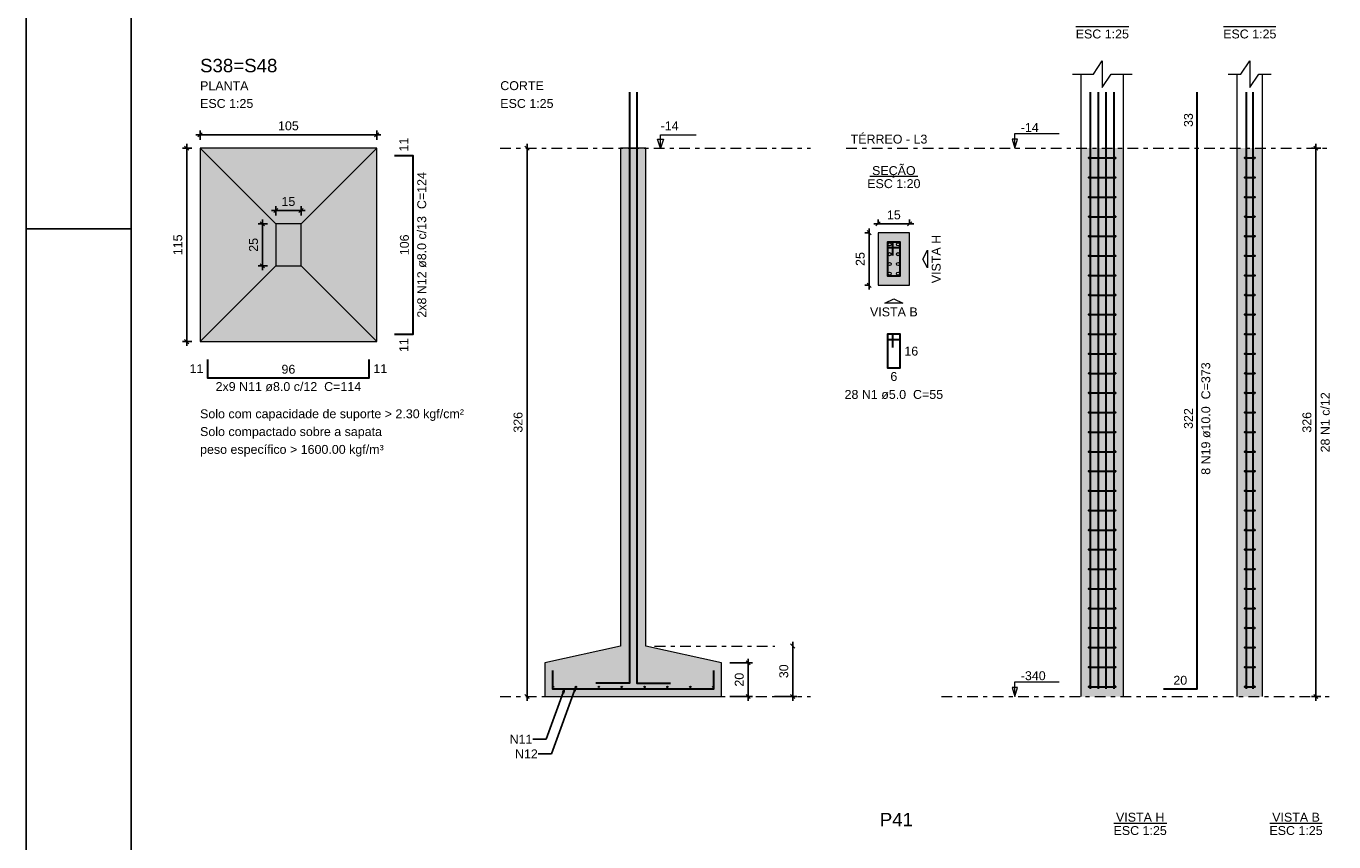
# Model space of a CAD drawing. Header units: millimetres. Extents: x 0 to 119, y 0 to 84.
# Tile 5 of 14: x 0 to 31, y 45 to 64. Entities that reach past the tile are written whole.
import ezdxf

# ---------------------------------------------------------------- set-up
doc = ezdxf.new("R2010")
doc.units = ezdxf.units.MM
doc.header["$MEASUREMENT"] = 0
doc.linetypes.add('DASHDOT', pattern=[2.54, 1.27, -0.635, 0, -0.635])
doc.linetypes.add('NULL', pattern=[0])
doc.layers.get('0').update_dxf_attribs({"lineweight": 18})
for name, color, linetype, lineweight in [('Descrição da armadura', 7, 'Continuous', 0), ('DT-Armadura', 2, 'Continuous', 30), ('DT-Barras na forma', 2, 'Continuous', 30), ('DT-Barras no corte', 5, 'Continuous', 5), ('DT-Barras rebatidas', 2, 'Continuous', 30), ('DT-Cotas', 9, 'Continuous', 5), ('DT-Estribos na forma', 2, 'Continuous', 30), ('DT-Forma', 5, 'Continuous', 5), ('DT-Hachura sapatas em corte', 43, 'Continuous', 5), ('DT-Hachura sapatas em planta', 43, 'Continuous', 5), ('DT-Hachura seção pilares', 254, 'Continuous', 5), ('DT-Hachura vista pilares', 254, 'Continuous', 5), ('DT-Pontilhado', 9, 'DASHDOT', 5), ('DT-Textos', 7, 'Continuous', 5), ('DT-Título', 3, 'Continuous', 20), ('Textos armaduras', 7, 'Continuous', 0)]:
    doc.layers.add(name, color=color, linetype=linetype, lineweight=lineweight)
doc.layers.add('SEDUC_MARF', color=1, linetype='Continuous')
doc.layers.add('SEDUC_MARGG', color=7, linetype='Continuous')
doc.styles.add('Arial', font='txt')
doc.dimstyles.get("Standard").update_dxf_attribs({"dimtxt": 0.18, "dimasz": 0.18, "dimexe": 0.18, "dimexo": 0.0625, "dimgap": 0.09, "dimtad": 0, "dimtih": 1, "dimtoh": 1, "dimdec": 4, "dimzin": 0, "dimdsep": 46, "dimtxsty": 'Standard', "dimcen": 0.09, "dimadec": 0, "dimazin": 0, "dimtfac": 1, "dimtdec": 4, "dimtofl": 0, "dimtmove": 0, "dimatfit": 3, "dimfxl": 1, "dimtolj": 1, "dimtzin": 0, "dimarcsym": 0})
doc.dimstyles.new('UM_20.000000', dxfattribs={"dimtxt": 0.18, "dimasz": 0.1, "dimexe": 0.1, "dimexo": 0.2, "dimgap": 0, "dimtad": 1, "dimtih": 1, "dimtoh": 1, "dimdec": 1, "dimlfac": 20, "dimzin": 0, "dimdsep": 46, "dimtxsty": 'Standard', "dimcen": 0.09, "dimdle": 0.1, "dimadec": 1, "dimazin": 2, "dimtfac": 1, "dimtdec": 4, "dimtofl": 0, "dimtmove": 0, "dimatfit": 3, "dimfxl": 1, "dimtolj": 1, "dimarcsym": 0})
doc.dimstyles.new('UM_25.000000', dxfattribs={"dimtxt": 0.18, "dimasz": 0.1, "dimexe": 0.1, "dimexo": 0.2, "dimgap": 0, "dimtad": 1, "dimtih": 1, "dimtoh": 1, "dimdec": 1, "dimlfac": 25, "dimzin": 0, "dimdsep": 46, "dimtxsty": 'Standard', "dimcen": 0.09, "dimdle": 0.1, "dimadec": 1, "dimazin": 2, "dimtfac": 1, "dimtdec": 4, "dimtofl": 0, "dimtmove": 0, "dimatfit": 3, "dimfxl": 1, "dimtolj": 1, "dimarcsym": 0})

# ---------------------------------------------------------------- blocks, each defined once
blk = doc.blocks.new('_Oblique')
at = {"color": 0, "linetype": 'ByBlock', "lineweight": -2}
blk.add_line((-0.5, -0.5), (0.5, 0.5), dxfattribs=at)
blk = doc.blocks.new('*D31')
at = {"layer": 'Defpoints', "color": 0}
for p in [(20.256167, 59.308601), (20.044367, 58.058601), (20.256167, 58.058601)]:
    blk.add_point(p, dxfattribs=at)
at = {"layer": 'DT-Cotas', "color": 0, "lineweight": -2}
for p, q in [((20.044367, 59.408601), (20.044367, 57.958601)), ((20.056167, 59.308601), (19.944367, 59.308601)), ((20.056167, 58.058601), (19.944367, 58.058601))]:
    blk.add_line(p, q, dxfattribs=at)
at = {"layer": 'DT-Cotas', "color": 0, "lineweight": -2, "xscale": 0.1, "yscale": 0.1, "zscale": 0.1}
for p, rotation in [((20.044367, 59.308601), 90), ((20.044367, 58.058601), 270)]:
    blk.add_blockref('_Oblique', p, dxfattribs=dict(at, rotation=rotation))
at = {"layer": 'DT-Cotas', "color": 7, "insert": (19.832567, 58.683601), "char_height": 0.2118, "attachment_point": 5, "rotation": 90, "style": 'Arial'}
blk.add_mtext('\\A1;25', dxfattribs=at)
blk = doc.blocks.new('*D32')
at = {"layer": 'Defpoints', "color": 0}
for p in [(21.006167, 59.520401), (20.256167, 59.308601), (21.006167, 59.308601)]:
    blk.add_point(p, dxfattribs=at)
at = {"layer": 'DT-Cotas', "color": 0, "lineweight": -2}
for p, q in [((20.156167, 59.520401), (21.106167, 59.520401)), ((20.256167, 59.508601), (20.256167, 59.620401)), ((21.006167, 59.508601), (21.006167, 59.620401))]:
    blk.add_line(p, q, dxfattribs=at)
at = {"layer": 'DT-Cotas', "color": 0, "lineweight": -2, "xscale": 0.1, "yscale": 0.1, "zscale": 0.1, "rotation": 180}
blk.add_blockref('_Oblique', (20.256167, 59.520401), dxfattribs=at)
at = {"layer": 'DT-Cotas', "color": 0, "lineweight": -2, "xscale": 0.1, "yscale": 0.1, "zscale": 0.1}
blk.add_blockref('_Oblique', (21.006167, 59.520401), dxfattribs=at)
at = {"layer": 'DT-Cotas', "color": 7, "insert": (20.631167, 59.732201), "char_height": 0.2118, "attachment_point": 5, "rotation": 0.0057296, "style": 'Arial'}
blk.add_mtext('\\A1;15', dxfattribs=at)
blk = doc.blocks.new('*D33')
at = {"layer": 'Defpoints', "color": 0}
for p in [(30.665178, 61.320701), (30.982878, 61.320701), (30.982878, 48.280701)]:
    blk.add_point(p, dxfattribs=at)
at = {"layer": 'DT-Cotas', "color": 0, "lineweight": -2}
for p, q in [((30.782878, 61.320701), (30.565178, 61.320701)), ((30.665178, 48.180701), (30.665178, 61.420701)), ((30.782878, 48.280701), (30.565178, 48.280701))]:
    blk.add_line(p, q, dxfattribs=at)
at = {"layer": 'DT-Cotas', "color": 0, "lineweight": -2, "xscale": 0.1, "yscale": 0.1, "zscale": 0.1}
for p, rotation in [((30.665178, 61.320701), 90), ((30.665178, 48.280701), 270)]:
    blk.add_blockref('_Oblique', p, dxfattribs=dict(at, rotation=rotation))
at = {"layer": 'DT-Cotas', "color": 7, "insert": (30.453378, 54.800701), "char_height": 0.2118, "attachment_point": 5, "rotation": 90, "style": 'Arial'}
blk.add_mtext('\\A1;326', dxfattribs=at)
blk = doc.blocks.new('*D37')
at = {"layer": 'Defpoints', "color": 0}
for p in [(4.1354, 61.320701), (3.8177, 56.720701), (4.1354, 56.720701)]:
    blk.add_point(p, dxfattribs=at)
at = {"layer": 'DT-Cotas', "color": 0, "lineweight": -2}
for p, q in [((3.9354, 61.320701), (3.7177, 61.320701)), ((3.8177, 61.420701), (3.8177, 56.620701)), ((3.9354, 56.720701), (3.7177, 56.720701))]:
    blk.add_line(p, q, dxfattribs=at)
at = {"layer": 'DT-Cotas', "color": 0, "lineweight": -2, "xscale": 0.1, "yscale": 0.1, "zscale": 0.1}
for p, rotation in [((3.8177, 61.320701), 90), ((3.8177, 56.720701), 270)]:
    blk.add_blockref('_Oblique', p, dxfattribs=dict(at, rotation=rotation))
at = {"layer": 'DT-Cotas', "color": 7, "insert": (3.6059, 59.020701), "char_height": 0.2118, "attachment_point": 5, "rotation": 90, "style": 'Arial'}
blk.add_mtext('\\A1;115', dxfattribs=at)
blk = doc.blocks.new('*D38')
at = {"layer": 'Defpoints', "color": 0}
for p in [(8.3354, 61.638401), (4.1354, 61.320701), (8.3354, 61.320701)]:
    blk.add_point(p, dxfattribs=at)
at = {"layer": 'DT-Cotas', "color": 0, "lineweight": -2}
for p, q in [((4.0354, 61.638401), (8.4354, 61.638401)), ((4.1354, 61.520701), (4.1354, 61.738401)), ((8.3354, 61.520701), (8.3354, 61.738401))]:
    blk.add_line(p, q, dxfattribs=at)
at = {"layer": 'DT-Cotas', "color": 0, "lineweight": -2, "xscale": 0.1, "yscale": 0.1, "zscale": 0.1, "rotation": 180}
blk.add_blockref('_Oblique', (4.1354, 61.638401), dxfattribs=at)
at = {"layer": 'DT-Cotas', "color": 0, "lineweight": -2, "xscale": 0.1, "yscale": 0.1, "zscale": 0.1}
blk.add_blockref('_Oblique', (8.3354, 61.638401), dxfattribs=at)
at = {"layer": 'DT-Cotas', "color": 7, "insert": (6.2354, 61.850201), "char_height": 0.2118, "attachment_point": 5, "rotation": 0.0057296, "style": 'Arial'}
blk.add_mtext('\\A1;105', dxfattribs=at)
blk = doc.blocks.new('*D39')
at = {"layer": 'Defpoints', "color": 0}
for p in [(5.9354, 59.520701), (5.6177, 58.520701), (5.9354, 58.520701)]:
    blk.add_point(p, dxfattribs=at)
at = {"layer": 'DT-Cotas', "color": 0, "lineweight": -2}
for p, q in [((5.7354, 59.520701), (5.5177, 59.520701)), ((5.6177, 59.620701), (5.6177, 58.420701)), ((5.7354, 58.520701), (5.5177, 58.520701))]:
    blk.add_line(p, q, dxfattribs=at)
at = {"layer": 'DT-Cotas', "color": 0, "lineweight": -2, "xscale": 0.1, "yscale": 0.1, "zscale": 0.1}
for p, rotation in [((5.6177, 59.520701), 90), ((5.6177, 58.520701), 270)]:
    blk.add_blockref('_Oblique', p, dxfattribs=dict(at, rotation=rotation))
at = {"layer": 'DT-Cotas', "color": 7, "insert": (5.4059, 59.020701), "char_height": 0.2118, "attachment_point": 5, "rotation": 90, "style": 'Arial'}
blk.add_mtext('\\A1;25', dxfattribs=at)
blk = doc.blocks.new('*D40')
at = {"layer": 'Defpoints', "color": 0}
for p in [(6.5354, 59.838401), (5.9354, 59.520701), (6.5354, 59.520701)]:
    blk.add_point(p, dxfattribs=at)
at = {"layer": 'DT-Cotas', "color": 0, "lineweight": -2}
for p, q in [((5.8354, 59.838401), (6.6354, 59.838401)), ((5.9354, 59.720701), (5.9354, 59.938401)), ((6.5354, 59.720701), (6.5354, 59.938401))]:
    blk.add_line(p, q, dxfattribs=at)
at = {"layer": 'DT-Cotas', "color": 0, "lineweight": -2, "xscale": 0.1, "yscale": 0.1, "zscale": 0.1, "rotation": 180}
blk.add_blockref('_Oblique', (5.9354, 59.838401), dxfattribs=at)
at = {"layer": 'DT-Cotas', "color": 0, "lineweight": -2, "xscale": 0.1, "yscale": 0.1, "zscale": 0.1}
blk.add_blockref('_Oblique', (6.5354, 59.838401), dxfattribs=at)
at = {"layer": 'DT-Cotas', "color": 7, "insert": (6.2354, 60.050201), "char_height": 0.2118, "attachment_point": 5, "rotation": 0.0057296, "style": 'Arial'}
blk.add_mtext('\\A1;15', dxfattribs=at)
blk = doc.blocks.new('*D41')
at = {"layer": 'Defpoints', "color": 0}
for p in [(11.90868, 61.320701), (11.90868, 48.280701), (11.90868, 48.280701)]:
    blk.add_point(p, dxfattribs=at)
at = {"layer": 'DT-Cotas', "color": 0, "lineweight": -2}
blk.add_line((11.90868, 61.420701), (11.90868, 48.180701), dxfattribs=at)
at = {"layer": 'DT-Cotas', "color": 0, "lineweight": -2, "xscale": 0.1, "yscale": 0.1, "zscale": 0.1}
for p, rotation in [((11.90868, 61.320701), 90), ((11.90868, 48.280701), 270)]:
    blk.add_blockref('_Oblique', p, dxfattribs=dict(at, rotation=rotation))
at = {"layer": 'DT-Cotas', "color": 7, "insert": (11.69688, 54.800701), "char_height": 0.2118, "attachment_point": 5, "rotation": 90, "style": 'Arial'}
blk.add_mtext('\\A1;326', dxfattribs=at)
blk = doc.blocks.new('*D42')
at = {"layer": 'Defpoints', "color": 0}
for p in [(16.53228, 49.080701), (16.53228, 48.280701), (17.16768, 48.280701)]:
    blk.add_point(p, dxfattribs=at)
at = {"layer": 'DT-Cotas', "color": 0, "lineweight": -2}
for p, q in [((17.16768, 49.180701), (17.16768, 48.180701)), ((16.73228, 49.080701), (17.26768, 49.080701)), ((16.73228, 48.280701), (17.26768, 48.280701))]:
    blk.add_line(p, q, dxfattribs=at)
at = {"layer": 'DT-Cotas', "color": 0, "lineweight": -2, "xscale": 0.1, "yscale": 0.1, "zscale": 0.1}
for p, rotation in [((17.16768, 49.080701), 90), ((17.16768, 48.280701), 270)]:
    blk.add_blockref('_Oblique', p, dxfattribs=dict(at, rotation=rotation))
at = {"layer": 'DT-Cotas', "color": 7, "insert": (16.95588, 48.680701), "char_height": 0.2118, "attachment_point": 5, "rotation": 90, "style": 'Arial'}
blk.add_mtext('\\A1;20', dxfattribs=at)
blk = doc.blocks.new('*D43')
at = {"layer": 'Defpoints', "color": 0}
for p in [(18.22668, 49.480701), (17.59128, 48.280701), (18.22668, 48.280701)]:
    blk.add_point(p, dxfattribs=at)
at = {"layer": 'DT-Cotas', "color": 0, "lineweight": -2}
for p, q in [((18.22668, 49.580701), (18.22668, 48.180701)), ((17.79128, 48.280701), (18.32668, 48.280701))]:
    blk.add_line(p, q, dxfattribs=at)
at = {"layer": 'DT-Cotas', "color": 0, "lineweight": -2, "xscale": 0.1, "yscale": 0.1, "zscale": 0.1}
for p, rotation in [((18.22668, 49.480701), 90.00000000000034), ((18.22668, 48.280701), 270.0000000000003)]:
    blk.add_blockref('_Oblique', p, dxfattribs=dict(at, rotation=rotation))
at = {"layer": 'DT-Cotas', "color": 7, "insert": (18.01488, 48.880701), "char_height": 0.2118, "attachment_point": 5, "rotation": 90, "style": 'Arial'}
blk.add_mtext('\\A1;30', dxfattribs=at)

msp = doc.modelspace()

# ---------------------------------------------------------------- hatches: boundary and pattern name
at = {"layer": 'DT-Hachura sapatas em corte', "linetype": 'Continuous'}
msp.add_hatch(color=43, dxfattribs=at).paths.add_polyline_path([(14.1323, 49.4807), (14.1323, 49.4807), (12.3323, 49.0807), (12.3323, 48.2807), (16.5323, 48.2807), (16.5323, 49.0807), (14.7323, 49.4807), (14.7323, 49.4807), (14.7323, 61.3207), (14.1323, 61.3207), (14.1323, 49.4807)])
at = {"layer": 'DT-Hachura sapatas em planta', "linetype": 'Continuous'}
msp.add_hatch(color=43, dxfattribs=at).paths.add_polyline_path([(4.1354, 56.7207), (8.3354, 56.7207), (8.3354, 61.3207), (4.1354, 61.3207), (4.1354, 56.7207)])
at = {"layer": 'DT-Hachura seção pilares', "linetype": 'Continuous'}
msp.add_hatch(color=254, dxfattribs=at).paths.add_polyline_path([(20.2562, 58.0586), (20.2562, 58.0586), (21.0062, 58.0586), (21.0062, 59.3086), (20.2562, 59.3086), (20.2562, 58.0586)])
at = {"layer": 'DT-Hachura vista pilares', "linetype": 'Continuous'}
for points in [[(25.0882, 48.2807), (25.0882, 61.3207), (26.0882, 61.3207), (26.0882, 48.2807), (25.0882, 48.2807)], [(28.7944, 48.2807), (28.7944, 61.3207), (29.3944, 61.3207), (29.3944, 48.2807), (28.7944, 48.2807)]]:
    msp.add_hatch(color=254, dxfattribs=at).paths.add_polyline_path(points)

# ---------------------------------------------------------------- linework, layer by layer
at = {"layer": 'DT-Armadura'}
for points in [[(14.3423, 62.655), (14.3423, 48.5957), (13.5423, 48.5957)], [(14.5223, 62.655), (14.5223, 48.5957), (15.3223, 48.5957)], [(8.759, 56.9007), (9.199, 56.9007), (9.199, 61.1407), (8.759, 61.1407)], [(4.3154, 56.2971), (4.3154, 55.8571), (8.1554, 55.8571), (8.1554, 56.2971)], [(12.5123, 48.9007), (12.5123, 48.4607), (16.3523, 48.4607), (16.3523, 48.9007)]]:
    msp.add_lwpolyline(points, dxfattribs=at)
at = {"layer": 'DT-Barras na forma'}
for points in [[(25.3082, 48.4607), (25.3082, 61.3207), (25.3082, 62.655)], [(25.4948, 48.4607), (25.4948, 61.3207), (25.4948, 62.655)], [(25.6815, 48.4607), (25.6815, 61.3207), (25.6815, 62.655)], [(25.8682, 48.4607), (25.8682, 61.3207), (25.8682, 62.655)], [(29.0144, 48.4607), (29.0144, 61.3207), (29.0144, 62.655)], [(29.1744, 48.4607), (29.1744, 61.3207), (29.1744, 62.655)], [(20.6062, 58.7711), (20.6062, 59.0836), (20.4812, 59.0836), (20.4812, 58.2836), (20.7812, 58.2836), (20.7812, 59.0836), (20.4812, 59.0836), (20.4812, 58.9586), (20.7937, 58.9586)]]:
    msp.add_lwpolyline(points, dxfattribs=at)
at = {"layer": 'DT-Barras no corte'}
for centre, radius in [((20.5312, 59.0336), 0.0375), ((20.5312, 58.8003), 0.0375), ((20.7312, 59.0336), 0.0375), ((20.7312, 58.8003), 0.0375), ((20.5312, 58.5669), 0.0375), ((20.7312, 58.5669), 0.0375), ((20.5312, 58.3336), 0.0375), ((20.7312, 58.3336), 0.0375), ((12.5283, 48.5087), 0.016), ((13.0723, 48.5087), 0.016), ((13.6163, 48.5087), 0.016), ((14.1603, 48.5087), 0.016), ((14.7043, 48.5087), 0.016), ((15.2483, 48.5087), 0.016), ((15.7923, 48.5087), 0.016), ((16.3363, 48.5087), 0.016)]:
    msp.add_circle(centre, radius, dxfattribs=at)
at = {"layer": 'DT-Barras rebatidas'}
for points in [[(27.0413, 48.4607), (27.8413, 48.4607), (27.8413, 61.3207), (27.8413, 62.655)], [(20.6062, 56.5812), (20.6062, 56.8937), (20.4812, 56.8937), (20.4812, 56.0937), (20.7812, 56.0937), (20.7812, 56.8937), (20.4812, 56.8937), (20.4812, 56.7687), (20.7937, 56.7687)]]:
    msp.add_lwpolyline(points, dxfattribs=at)
at = {"layer": 'DT-Estribos na forma'}
for p, q in [((25.2782, 61.0878), (25.8982, 61.0878)), ((28.9844, 61.0878), (29.2044, 61.0878)), ((25.2782, 60.6221), (25.8982, 60.6221)), ((28.9844, 60.6221), (29.2044, 60.6221)), ((25.2782, 60.1564), (25.8982, 60.1564)), ((28.9844, 60.1564), (29.2044, 60.1564)), ((25.2782, 59.6907), (25.8982, 59.6907)), ((28.9844, 59.6907), (29.2044, 59.6907)), ((25.2782, 59.225), (25.8982, 59.225)), ((28.9844, 59.225), (29.2044, 59.225)), ((25.2782, 58.7593), (25.8982, 58.7593)), ((28.9844, 58.7593), (29.2044, 58.7593)), ((25.2782, 58.2936), (25.8982, 58.2936)), ((28.9844, 58.2936), (29.2044, 58.2936)), ((25.2782, 57.8278), (25.8982, 57.8278)), ((28.9844, 57.8278), (29.2044, 57.8278)), ((25.2782, 57.3621), (25.8982, 57.3621)), ((28.9844, 57.3621), (29.2044, 57.3621)), ((25.2782, 56.8964), (25.8982, 56.8964)), ((28.9844, 56.8964), (29.2044, 56.8964)), ((25.2782, 56.4307), (25.8982, 56.4307)), ((28.9844, 56.4307), (29.2044, 56.4307)), ((25.2782, 55.965), (25.8982, 55.965)), ((28.9844, 55.965), (29.2044, 55.965)), ((25.2782, 55.4993), (25.8982, 55.4993)), ((28.9844, 55.4993), (29.2044, 55.4993)), ((25.2782, 55.0336), (25.8982, 55.0336)), ((28.9844, 55.0336), (29.2044, 55.0336)), ((25.2782, 54.5678), (25.8982, 54.5678)), ((28.9844, 54.5678), (29.2044, 54.5678)), ((25.2782, 54.1021), (25.8982, 54.1021)), ((28.9844, 54.1021), (29.2044, 54.1021)), ((25.2782, 53.6364), (25.8982, 53.6364)), ((28.9844, 53.6364), (29.2044, 53.6364)), ((25.2782, 53.1707), (25.8982, 53.1707)), ((28.9844, 53.1707), (29.2044, 53.1707)), ((25.2782, 52.705), (25.8982, 52.705)), ((28.9844, 52.705), (29.2044, 52.705)), ((25.2782, 52.2393), (25.8982, 52.2393)), ((28.9844, 52.2393), (29.2044, 52.2393)), ((25.2782, 51.7736), (25.8982, 51.7736)), ((28.9844, 51.7736), (29.2044, 51.7736)), ((25.2782, 51.3078), (25.8982, 51.3078)), ((28.9844, 51.3078), (29.2044, 51.3078)), ((25.2782, 50.8421), (25.8982, 50.8421)), ((28.9844, 50.8421), (29.2044, 50.8421)), ((25.2782, 50.3764), (25.8982, 50.3764)), ((28.9844, 50.3764), (29.2044, 50.3764)), ((25.2782, 49.9107), (25.8982, 49.9107)), ((28.9844, 49.9107), (29.2044, 49.9107)), ((25.2782, 49.445), (25.8982, 49.445)), ((28.9844, 49.445), (29.2044, 49.445)), ((25.2782, 48.9793), (25.8982, 48.9793)), ((28.9844, 48.9793), (29.2044, 48.9793)), ((25.2782, 48.5136), (25.8982, 48.5136)), ((28.9844, 48.5136), (29.2044, 48.5136))]:
    msp.add_line(p, q, dxfattribs=at)
for centre in [(25.2782, 61.0878), (25.8982, 61.0878), (28.9844, 61.0878), (29.2044, 61.0878), (25.2782, 60.6221), (25.8982, 60.6221), (28.9844, 60.6221), (29.2044, 60.6221), (25.2782, 60.1564), (25.8982, 60.1564), (28.9844, 60.1564), (29.2044, 60.1564), (25.2782, 59.6907), (25.8982, 59.6907), (28.9844, 59.6907), (29.2044, 59.6907), (25.2782, 59.225), (25.8982, 59.225), (28.9844, 59.225), (29.2044, 59.225), (25.2782, 58.7593), (25.8982, 58.7593), (28.9844, 58.7593), (29.2044, 58.7593), (25.2782, 58.2936), (25.8982, 58.2936), (28.9844, 58.2936), (29.2044, 58.2936), (25.2782, 57.8278), (25.8982, 57.8278), (28.9844, 57.8278), (29.2044, 57.8278), (25.2782, 57.3621), (25.8982, 57.3621), (28.9844, 57.3621), (29.2044, 57.3621), (25.2782, 56.8964), (25.8982, 56.8964), (28.9844, 56.8964), (29.2044, 56.8964), (25.2782, 56.4307), (25.8982, 56.4307), (28.9844, 56.4307), (29.2044, 56.4307), (25.2782, 55.965), (25.8982, 55.965), (28.9844, 55.965), (29.2044, 55.965), (25.2782, 55.4993), (25.8982, 55.4993), (28.9844, 55.4993), (29.2044, 55.4993), (25.2782, 55.0336), (25.8982, 55.0336), (28.9844, 55.0336), (29.2044, 55.0336), (25.2782, 54.5678), (25.8982, 54.5678), (28.9844, 54.5678), (29.2044, 54.5678), (25.2782, 54.1021), (25.8982, 54.1021), (28.9844, 54.1021), (29.2044, 54.1021), (25.2782, 53.6364), (25.8982, 53.6364), (28.9844, 53.6364), (29.2044, 53.6364), (25.2782, 53.1707), (25.8982, 53.1707), (28.9844, 53.1707), (29.2044, 53.1707), (25.2782, 52.705), (25.8982, 52.705), (28.9844, 52.705), (29.2044, 52.705), (25.2782, 52.2393), (25.8982, 52.2393), (28.9844, 52.2393), (29.2044, 52.2393), (25.2782, 51.7736), (25.8982, 51.7736), (28.9844, 51.7736), (29.2044, 51.7736), (25.2782, 51.3078), (25.8982, 51.3078), (28.9844, 51.3078), (29.2044, 51.3078), (25.2782, 50.8421), (25.8982, 50.8421), (28.9844, 50.8421), (29.2044, 50.8421), (25.2782, 50.3764), (25.8982, 50.3764), (28.9844, 50.3764), (29.2044, 50.3764), (25.2782, 49.9107), (25.8982, 49.9107), (28.9844, 49.9107), (29.2044, 49.9107), (25.2782, 49.445), (25.8982, 49.445), (28.9844, 49.445), (29.2044, 49.445), (25.2782, 48.9793), (25.8982, 48.9793), (28.9844, 48.9793), (29.2044, 48.9793), (25.2782, 48.5136), (25.8982, 48.5136), (28.9844, 48.5136), (29.2044, 48.5136)]:
    msp.add_circle(centre, 0.01, dxfattribs=at)
at = {"layer": 'DT-Forma'}
for p, q in [((25.0882, 61.3207), (25.0882, 63.0786)), ((26.0882, 61.3207), (26.0882, 63.0786)), ((28.7944, 61.3207), (28.7944, 63.0786)), ((29.3944, 61.3207), (29.3944, 63.0786)), ((4.1354, 61.3207), (5.9354, 59.5207)), ((8.3354, 61.3207), (6.5354, 59.5207)), ((25.0882, 48.2807), (25.0882, 61.3207)), ((26.0882, 48.2807), (26.0882, 61.3207)), ((28.7944, 48.2807), (28.7944, 61.3207)), ((29.3944, 48.2807), (29.3944, 61.3207)), ((4.1354, 56.7207), (5.9354, 58.5207)), ((4.1354, 56.7207), (5.9354, 58.5207)), ((8.3354, 56.7207), (6.5354, 58.5207))]:
    msp.add_line(p, q, dxfattribs=at)
for points in [[(24.8764, 63.0786), (25.3764, 63.0786), (25.5882, 63.3963), (25.5882, 62.7609), (25.8, 63.0786), (26.3, 63.0786)], [(28.5826, 63.0786), (28.8826, 63.0786), (29.0944, 63.3963), (29.0944, 62.7609), (29.3062, 63.0786), (29.6062, 63.0786)]]:
    msp.add_lwpolyline(points, dxfattribs=at)
for points in [[(4.1354, 56.7207), (8.3354, 56.7207), (8.3354, 61.3207), (4.1354, 61.3207), (4.1354, 56.7207)], [(14.1323, 49.4807), (14.1323, 49.4807), (12.3323, 49.0807), (12.3323, 48.2807), (16.5323, 48.2807), (16.5323, 49.0807), (14.7323, 49.4807), (14.7323, 49.4807), (14.7323, 61.3207), (14.1323, 61.3207), (14.1323, 49.4807)], [(5.9354, 58.5207), (6.5354, 58.5207), (6.5354, 59.5207), (5.9354, 59.5207), (5.9354, 58.5207)], [(20.2562, 58.0586), (21.0062, 58.0586), (21.0062, 59.3086), (20.2562, 59.3086), (20.2562, 58.0586)]]:
    msp.add_lwpolyline(points, close=True, dxfattribs=at)
at = {"layer": 'DT-Pontilhado', "ltscale": 0.2}
for p, q in [((11.2733, 61.3207), (18.6503, 61.3207)), ((19.4975, 61.3207), (30.9829, 61.3207)), ((14.9441, 49.4807), (17.8031, 49.4807)), ((11.2733, 48.2807), (18.6503, 48.2807)), ((21.7649, 48.2807), (30.9829, 48.2807))]:
    msp.add_line(p, q, dxfattribs=at)
at = {"layer": 'DT-Textos'}
for p, q in [((24.9583, 64.2117), (26.218, 64.2117)), ((28.4727, 64.2117), (29.7161, 64.2117)), ((20.059, 60.6535), (21.2034, 60.6535)), ((25.8583, 45.2704), (27.118, 45.2704)), ((29.5727, 45.2704), (30.8161, 45.2704))]:
    msp.add_line(p, q, dxfattribs=at)
for points in [[(15.0853, 61.3207), (15.0853, 61.6384), (15.9325, 61.6384)], [(23.5087, 61.3207), (23.5722, 61.5325), (23.4451, 61.5325), (23.5087, 61.3207), (23.5087, 61.6707), (24.5587, 61.6707)], [(23.5087, 48.2807), (23.5722, 48.4925), (23.4451, 48.4925), (23.5087, 48.2807), (23.5087, 48.6307), (24.5587, 48.6307)]]:
    msp.add_lwpolyline(points, dxfattribs=at)
for points in [[(15.1559, 61.5325), (15.0853, 61.3207), (15.0147, 61.5325), (15.1559, 61.5325)], [(21.4298, 58.6836), (21.4298, 58.4718), (21.3239, 58.6836), (21.4298, 58.8954), (21.4298, 58.6836)], [(20.6312, 57.635), (20.4194, 57.635), (20.6312, 57.7409), (20.843, 57.635), (20.6312, 57.635)]]:
    msp.add_lwpolyline(points, close=True, dxfattribs=at)
at = {"layer": 'SEDUC_MARF'}
msp.add_line((0, 59.4), (2.5, 59.4), dxfattribs=at)
msp.add_lwpolyline([(118.9, 84.1), (0, 84.1), (0, 0), (118.9, 0)], close=True, dxfattribs=at)
at = {"layer": 'SEDUC_MARGG'}
msp.add_lwpolyline([(2.5, 1), (117.9, 1), (117.9, 83.1), (2.5, 83.1), (2.5, 1)], dxfattribs=at)

# ---------------------------------------------------------------- texts
at = {"layer": 'Descrição da armadura', "linetype": 'NULL', "char_height": 0.2118, "attachment_point": 8, "rotation": 90.00021, "line_spacing_factor": 0.9, "style": 'Arial'}
for s, insert, width in [('2x8 N12 ø8.0 c/13  C=124', (9.5171, 59.0203), 6.786963), ('8 N19 ø10.0  C=373', (28.1591, 54.8903), 5.239541), ('28 N1 c/12', (30.9969, 54.8007), 2.845127)]:
    msp.add_mtext(s, dxfattribs=dict(at, insert=insert, width=width))
at = {"layer": 'Descrição da armadura', "linetype": 'NULL', "char_height": 0.2118, "line_spacing_factor": 0.9, "style": 'Arial'}
for s, insert, width, attachment_point in [('2x9 N11 ø8.0 c/12  C=114', (6.235, 55.5392), 6.786963, 8), ('28 N1 ø5.0  C=55', (20.631, 55.3522), 4.594404, 8), ('N11', (12.0379, 47.2665), 1.103994, 6), ('N12', (12.1651, 46.9165), 1.103994, 6)]:
    msp.add_mtext(s, dxfattribs=dict(at, insert=insert, width=width, attachment_point=attachment_point))
at = {"layer": 'DT-Textos', "linetype": 'NULL', "char_height": 0.2118, "line_spacing_factor": 0.798, "style": 'Arial'}
for s, insert, width, attachment_point in [('ESC 1:25', (25.588, 63.9262), 2.482559, 8), ('ESC 1:25', (29.094, 63.9262), 2.482559, 8), ('PLANTA', (4.135, 62.6972), 2.256279, 7), ('CORTE', (11.273, 62.6972), 2.03, 7), ('ESC 1:25', (4.135, 62.2742), 2.482559, 7), ('ESC 1:25', (11.273, 62.2742), 2.482559, 7), ('-14', (15.085, 61.7442), 0.838281, 7), ('-14', (23.649, 61.7062), 0.838281, 7), ('TÉRREO - L3', (19.603, 61.4262), 3.577422, 7), ('SEÇÃO', (20.631, 60.6153), 2.030566, 8), ('ESC 1:20', (20.631, 60.3672), 2.482559, 8), ('VISTA B', (20.631, 57.3172), 2.223994, 8), ('Solo com capacidade de suporte > 2.30 kgf/cm²', (4.135, 54.8343), 12.299795, 7), ('Solo compactado sobre a sapata', (4.135, 54.4103), 8.479951, 7), ('peso específico > 1600.00 kgf/m³', (4.135, 53.9873), 8.560098, 7), ('-340', (23.649, 48.6662), 1.16085, 7), ('VISTA H', (26.488, 45.3019), 2.255996, 8), ('VISTA B', (30.194, 45.3019), 2.223994, 8), ('ESC 1:25', (26.488, 44.9849), 2.482559, 8), ('ESC 1:25', (30.194, 44.9849), 2.482559, 8)]:
    msp.add_mtext(s, dxfattribs=dict(at, insert=insert, width=width, attachment_point=attachment_point))
at = {"layer": 'DT-Textos', "linetype": 'NULL', "insert": (21.7471, 58.6833), "char_height": 0.2118, "width": 2.255996, "attachment_point": 8, "rotation": 90.00021, "line_spacing_factor": 0.798, "style": 'Arial'}
msp.add_mtext('VISTA H', dxfattribs=at)
at = {"layer": 'DT-Título', "linetype": 'NULL', "char_height": 0.3177, "attachment_point": 7, "line_spacing_factor": 0.798, "style": 'Arial'}
for s, insert, width in [('S38=S48', (4.135, 63.1211), 3.645469), ('P41', (20.297, 45.1959), 1.565781)]:
    msp.add_mtext(s, dxfattribs=dict(at, insert=insert, width=width))
at = {"layer": 'Textos armaduras', "linetype": 'NULL', "char_height": 0.2118, "rotation": 90.00021, "line_spacing_factor": 0.9, "style": 'Arial'}
for s, insert, width, attachment_point in [('33', (27.744, 61.9878), 1.045137, 8), ('11', (9.0849, 61.2407), 1.045137, 7), ('106', (9.1017, 59.0207), 1.367705, 8), ('11', (8.8731, 56.8007), 1.045137, 3), ('322', (27.744, 54.8907), 1.367705, 8)]:
    msp.add_mtext(s, dxfattribs=dict(at, insert=insert, width=width, attachment_point=attachment_point))
at = {"layer": 'Textos armaduras', "linetype": 'NULL', "char_height": 0.2118, "line_spacing_factor": 0.9, "style": 'Arial'}
for s, insert, width, attachment_point in [('16', (20.8812, 56.5996), 1.045137, 1), ('11', (4.2154, 55.9712), 1.045137, 9), ('96', (6.2354, 55.9544), 1.045137, 8), ('11', (8.2554, 56.183), 1.045137, 1), ('6', (20.6312, 55.9964), 0.722568, 2), ('20', (27.4413, 48.558), 1.045137, 8)]:
    msp.add_mtext(s, dxfattribs=dict(at, insert=insert, width=width, attachment_point=attachment_point))

# ---------------------------------------------------------------- dimensions: what is measured, and where the dimension line sits
at = {"layer": 'DT-Cotas'}
for base, p1, p2, dimstyle, override, picture, middle in [((8.3354, 61.6384), (4.1354, 61.3207), (8.3354, 61.3207), 'UM_25.000000', {"dimtxt": 0.2118, "dimasz": 0.1, "dimexe": 0.1, "dimexo": 0.2, "dimtad": 1, "dimtih": 0, "dimtoh": 0, "dimdec": 1, "dimlfac": 25, "dimzin": 8, "dimtxsty": 'Arial', "dimblk": 'Oblique', "dimblk1": 'Oblique', "dimblk2": 'Oblique', "dimsah": 1, "dimdle": 0.1, "dimse1": 0, "dimse2": 0, "dimclrt": 7, "dimadec": 1, "dimazin": 3, "dimtmove": 2, "dimldrblk": 'Oblique'}, '*D38', (6.2354, 61.8502)), ((6.5354, 59.8384), (5.9354, 59.5207), (6.5354, 59.5207), 'UM_25.000000', {"dimtxt": 0.2118, "dimasz": 0.1, "dimexe": 0.1, "dimexo": 0.2, "dimtad": 1, "dimtih": 0, "dimtoh": 0, "dimdec": 1, "dimlfac": 25, "dimzin": 8, "dimtxsty": 'Arial', "dimblk": 'Oblique', "dimblk1": 'Oblique', "dimblk2": 'Oblique', "dimsah": 1, "dimdle": 0.1, "dimse1": 0, "dimse2": 0, "dimclrt": 7, "dimadec": 1, "dimazin": 3, "dimtmove": 2, "dimldrblk": 'Oblique'}, '*D40', (6.2354, 60.0502)), ((21.0062, 59.5204), (20.2562, 59.3086), (21.0062, 59.3086), 'UM_20.000000', {"dimtxt": 0.2118, "dimasz": 0.1, "dimexe": 0.1, "dimexo": 0.2, "dimtad": 1, "dimtih": 0, "dimtoh": 0, "dimdec": 1, "dimlfac": 20, "dimzin": 8, "dimtxsty": 'Arial', "dimblk": 'Oblique', "dimblk1": 'Oblique', "dimblk2": 'Oblique', "dimsah": 1, "dimdle": 0.1, "dimse1": 0, "dimse2": 0, "dimclrt": 7, "dimadec": 1, "dimazin": 3, "dimtmove": 2, "dimldrblk": 'Oblique'}, '*D32', (20.6312, 59.7322))]:
    dim = msp.add_linear_dim(base=base, p1=p1, p2=p2, dimstyle=dimstyle, override=override, dxfattribs=at)
    dim.commit()
    dim.dimension.update_dxf_attribs({"geometry": picture, "text_midpoint": middle, "dimtype": 160, "text_rotation": 0.00573})
for base, p1, p2, dimstyle, override, picture, middle in [((3.8177, 56.7207), (4.1354, 61.3207), (4.1354, 56.7207), 'UM_25.000000', {"dimtxt": 0.2118, "dimasz": 0.1, "dimexe": 0.1, "dimexo": 0.2, "dimtad": 1, "dimtih": 0, "dimtoh": 0, "dimdec": 1, "dimlfac": 25, "dimzin": 8, "dimtxsty": 'Arial', "dimblk": 'Oblique', "dimblk1": 'Oblique', "dimblk2": 'Oblique', "dimsah": 1, "dimdle": 0.1, "dimse1": 0, "dimse2": 0, "dimclrt": 7, "dimadec": 1, "dimazin": 3, "dimtmove": 2, "dimldrblk": 'Oblique'}, '*D37', (3.6059, 59.0207)), ((11.9087, 48.2807), (11.9087, 61.3207), (11.9087, 48.2807), 'UM_25.000000', {"dimtxt": 0.2118, "dimasz": 0.1, "dimexe": 0.1, "dimexo": 0.2, "dimtad": 1, "dimtih": 0, "dimtoh": 0, "dimdec": 1, "dimlfac": 25, "dimzin": 8, "dimtxsty": 'Arial', "dimblk": 'Oblique', "dimblk1": 'Oblique', "dimblk2": 'Oblique', "dimsah": 1, "dimdle": 0.1, "dimse1": 1, "dimse2": 1, "dimclrt": 7, "dimadec": 1, "dimazin": 3, "dimtmove": 2, "dimldrblk": 'Oblique'}, '*D41', (11.6969, 54.8007)), ((30.6652, 61.3207), (30.9829, 48.2807), (30.9829, 61.3207), 'UM_25.000000', {"dimtxt": 0.2118, "dimasz": 0.1, "dimexe": 0.1, "dimexo": 0.2, "dimtad": 1, "dimtih": 0, "dimtoh": 0, "dimdec": 1, "dimlfac": 25, "dimzin": 8, "dimtxsty": 'Arial', "dimblk": 'Oblique', "dimblk1": 'Oblique', "dimblk2": 'Oblique', "dimsah": 1, "dimdle": 0.1, "dimse1": 0, "dimse2": 0, "dimclrt": 7, "dimadec": 1, "dimazin": 3, "dimtmove": 2, "dimldrblk": 'Oblique'}, '*D33', (30.4534, 54.8007)), ((5.6177, 58.5207), (5.9354, 59.5207), (5.9354, 58.5207), 'UM_25.000000', {"dimtxt": 0.2118, "dimasz": 0.1, "dimexe": 0.1, "dimexo": 0.2, "dimtad": 1, "dimtih": 0, "dimtoh": 0, "dimdec": 1, "dimlfac": 25, "dimzin": 8, "dimtxsty": 'Arial', "dimblk": 'Oblique', "dimblk1": 'Oblique', "dimblk2": 'Oblique', "dimsah": 1, "dimdle": 0.1, "dimse1": 0, "dimse2": 0, "dimclrt": 7, "dimadec": 1, "dimazin": 3, "dimtmove": 2, "dimldrblk": 'Oblique'}, '*D39', (5.4059, 59.0207)), ((20.0444, 58.0586), (20.2562, 59.3086), (20.2562, 58.0586), 'UM_20.000000', {"dimtxt": 0.2118, "dimasz": 0.1, "dimexe": 0.1, "dimexo": 0.2, "dimtad": 1, "dimtih": 0, "dimtoh": 0, "dimdec": 1, "dimlfac": 20, "dimzin": 8, "dimtxsty": 'Arial', "dimblk": 'Oblique', "dimblk1": 'Oblique', "dimblk2": 'Oblique', "dimsah": 1, "dimdle": 0.1, "dimse1": 0, "dimse2": 0, "dimclrt": 7, "dimadec": 1, "dimazin": 3, "dimtmove": 2, "dimldrblk": 'Oblique'}, '*D31', (19.8326, 58.6836)), ((18.2267, 48.2807), (18.2267, 49.4807), (17.5913, 48.2807), 'UM_25.000000', {"dimtxt": 0.2118, "dimasz": 0.1, "dimexe": 0.1, "dimexo": 0.2, "dimtad": 1, "dimtih": 0, "dimtoh": 0, "dimdec": 1, "dimlfac": 25, "dimzin": 8, "dimtxsty": 'Arial', "dimblk": 'Oblique', "dimblk1": 'Oblique', "dimblk2": 'Oblique', "dimsah": 1, "dimdle": 0.1, "dimse1": 1, "dimse2": 0, "dimclrt": 7, "dimadec": 1, "dimazin": 3, "dimtmove": 2, "dimldrblk": 'Oblique'}, '*D43', (18.0149, 48.8807)), ((17.1677, 48.2807), (16.5323, 49.0807), (16.5323, 48.2807), 'UM_25.000000', {"dimtxt": 0.2118, "dimasz": 0.1, "dimexe": 0.1, "dimexo": 0.2, "dimtad": 1, "dimtih": 0, "dimtoh": 0, "dimdec": 1, "dimlfac": 25, "dimzin": 8, "dimtxsty": 'Arial', "dimblk": 'Oblique', "dimblk1": 'Oblique', "dimblk2": 'Oblique', "dimsah": 1, "dimdle": 0.1, "dimse1": 0, "dimse2": 0, "dimclrt": 7, "dimadec": 1, "dimazin": 3, "dimtmove": 2, "dimldrblk": 'Oblique'}, '*D42', (16.9559, 48.6807))]:
    dim = msp.add_linear_dim(base=base, p1=p1, p2=p2, angle=90, dimstyle=dimstyle, override=override, dxfattribs=at)
    dim.commit()
    dim.dimension.update_dxf_attribs({"geometry": picture, "text_midpoint": middle, "dimtype": 160, "text_rotation": 90})

# ---------------------------------------------------------------- leaders
for points in [[(13.0723, 48.5087), (12.4928, 46.9165), (12.1751, 46.9165)], [(12.8003, 48.4607), (12.3656, 47.2665), (12.0479, 47.2665)]]:
    msp.add_leader(points, dimstyle='Standard', override={"dimasz": 0.1, "dimldrblk": 'Closed'}, dxfattribs=at)

doc.saveas('drawing.dxf')
